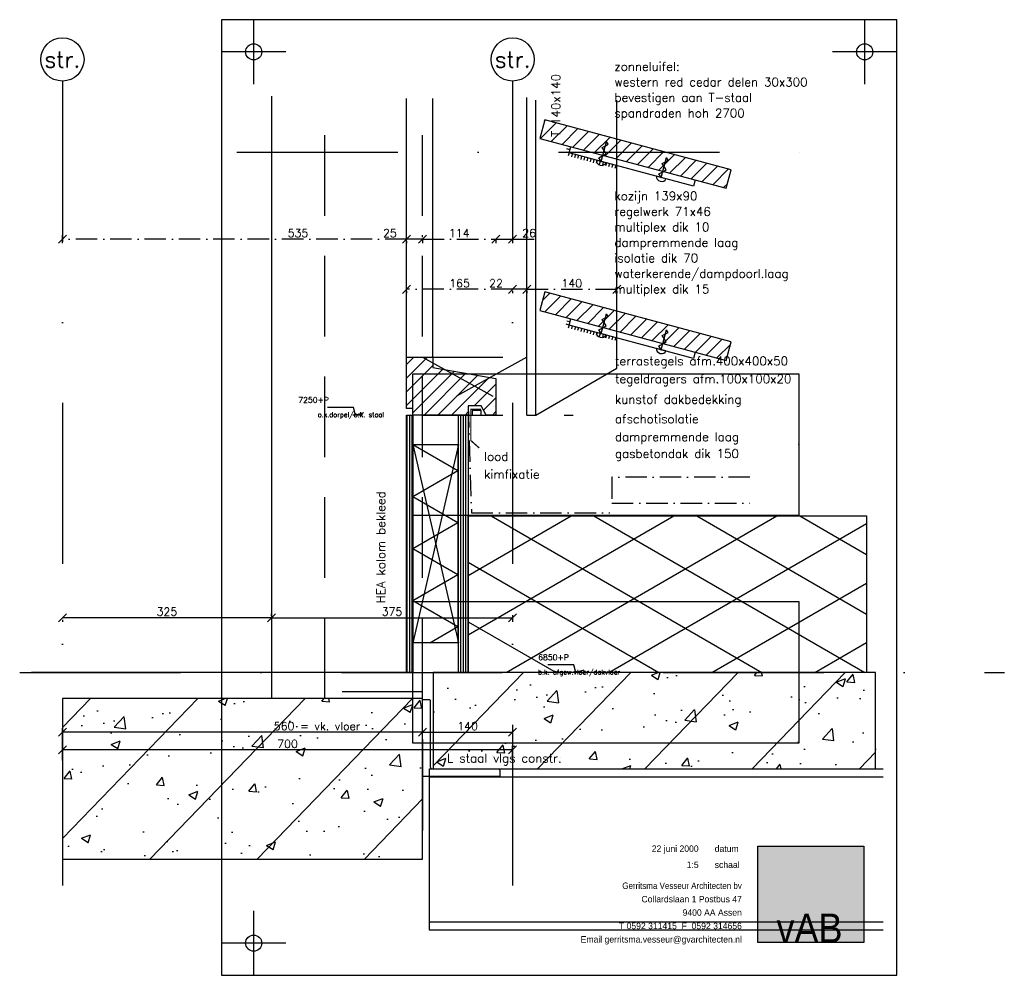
# Model space of a CAD drawing. Extents: x 0 to 316966, y 0 to 192112.
# Tile 50 of 54: x 177317 to 178848, y 114012 to 115497. Entities that reach past the tile are written whole.
import ezdxf
from ezdxf.enums import TextEntityAlignment as Align

# ---------------------------------------------------------------- set-up
doc = ezdxf.new("R2010")
doc.units = 0
doc.header["$LTSCALE"] = 20
doc.header["$MEASUREMENT"] = 0
doc.header["$PDSIZE"] = -1
for name, pattern in [('DASHDOT', [25, 12.5, -6.25, 0, -6.25]), ('DD1', [2.66667, 1.66667, -0.5, 0, -0.5]), ('HIDDEN', [9.375, 6.25, -3.125])]:
    doc.linetypes.add(name, pattern=pattern)
doc.layers.get('0').update_dxf_attribs({"linetype": 'CONTINUOUS'})
doc.layers.get('DEFPOINTS').update_dxf_attribs({"linetype": 'CONTINUOUS'})
for name, color, linetype in [('_SCHUIFDEUREN', 4, 'CONTINUOUS'), ('A--01A1_ACEER', 1, 'CONTINUOUS'), ('A--A21--_F-23-', 9, 'CONTINUOUS'), ('A--A30--_F--3-', 9, 'CONTINUOUS'), ('A--A35--_F--3-', 9, 'CONTINUOUS'), ('A--L$1A-_RASTER_NR_01', 13, 'CONTINUOUS'), ('A--L$1A-_TEK-LIJNEN_N', 2, 'CONTINUOUS'), ('A--L13D2_VLOER', 2, 'CONTINUOUS'), ('A--L21--', 3, 'CONTINUOUS'), ('A--L21--_F--3-', 7, 'CONTINUOUS'), ('A--L21--_F-23-', 4, 'CONTINUOUS'), ('A--L21D2_BUITENWAND', 2, 'CONTINUOUS'), ('A--L22--_F123-', 7, 'CONTINUOUS'), ('A--L22DC4_BINNENWAND', 4, 'HIDDEN'), ('A--L28--', 7, 'CONTINUOUS'), ('A--L28--_F--3-', 1, 'CONTINUOUS'), ('A--L28DC1_CONSTRUCTIE', 1, 'HIDDEN'), ('A--L30--', 7, 'CONTINUOUS'), ('A--L30--_F123-', 7, 'CONTINUOUS'), ('A--L31--', 2, 'CONTINUOUS'), ('A--L31--_F--3-', 7, 'CONTINUOUS'), ('A--L31--A1-BINNENKOZ', 1, 'CONTINUOUS'), ('A--L35--', 7, 'CONTINUOUS'), ('A--L35--_F-23-', 7, 'CONTINUOUS'), ('A--M$1A-_F123-', 1, 'CONTINUOUS'), ('A--M01A1_MAATVOERING', 1, 'CONTINUOUS'), ('A--M01B1_HOOGTE_MAATV', 1, 'CONTINUOUS'), ('A--T$1A-35_TEKST', 3, 'CONTINUOUS'), ('A--T$7A-_STRAMIEN', 2, 'CONTINUOUS'), ('A--T01A-25_TEKST', 2, 'CONTINUOUS'), ('A--T01B2_HOOGTE_MAATV', 2, 'CONTINUOUS'), ('A--T01B3_HOOGTE_MAATV', 3, 'CONTINUOUS'), ('AT$1A-25_TEKST', 2, 'CONTINUOUS'), ('Kader', 1, 'CONTINUOUS'), ('STRAMIEN', 8, 'DD1'), ('VIERKANT', 1, 'CONTINUOUS'), ('X--LR---_CP', 7, 'CONTINUOUS')]:
    doc.layers.add(name, color=color, linetype=linetype)
doc.styles.add('HIEMSTRA', font='romans.shx')
doc.styles.add('HOOGTEXT', font='ROMANS.shx', dxfattribs={"height": 2.5})
doc.styles.add('TheSans', font='tsacorbd.ttf')
doc.dimstyles.get("Standard").update_dxf_attribs({"dimscale": 40, "dimtxt": 2.5, "dimasz": 2, "dimexe": 0.3, "dimexo": 0.3, "dimgap": 2, "dimtad": 1, "dimdec": 0, "dimzin": 0, "dimdsep": 46, "dimtxsty": 'HIEMSTRA', "dimblk1": 'OBLIQUE', "dimblk2": 'OBLIQUE', "dimsah": 1, "dimcen": 0.09, "dimdle": 0.3, "dimclrd": 1, "dimclre": 1, "dimclrt": 3, "dimadec": 0, "dimazin": 0, "dimtfac": 1, "dimtdec": 4, "dimtix": 1, "dimtmove": 2, "dimatfit": 3, "dimldrblk": 'OBLIQUE', "dimfxl": 0, "dimtvp": 625, "dimtolj": 1, "dimtzin": 0, "dimarcsym": 0})
pattern_1 = [(45, (1254.694, 1.049), (-10.6066, 10.6066), [])]

# ---------------------------------------------------------------- blocks, each defined once
blk = doc.blocks.new('ONDERHA4')
at = {"layer": 'A--L$1A-_TEK-LIJNEN_N'}
blk.add_hatch(color=256, dxfattribs=at).paths.add_polyline_path([(-43.2, 10.17), (-10.21, 10.17), (-10.21, 40.17), (-43.2, 40.17)])
at = {"layer": 'A--L$1A-_RASTER_NR_01', "style": 'TheSans', "width": 0.93}
blk.add_attdef('B01', text='', height=9, dxfattribs=at).set_placement((-10.68, 10.18), align=Align.RIGHT)
at = {"layer": 'AT$1A-25_TEKST', "style": 'TheSans'}
for s, p in [('datum', (-56.64, 38.36)), ('schaal', (-56.64, 33.36))]:
    blk.add_text(s, height=2, dxfattribs=at).set_placement(p)
at = {"layer": 'AT$1A-25_TEKST', "style": 'TheSans', "width": 0.93}
blk.add_text('Gerritsma Vesseur Architecten bv', height=2, dxfattribs=at).set_placement((-48.2, 26.84), align=Align.RIGHT)
at = {"layer": 'AT$1A-25_TEKST', "style": 'TheSans'}
for s, p in [('Collardslaan 1 Postbus 47', (-48.2, 22.67)), ('9400 AA Assen', (-48.2, 18.5)), ('T 0592 311415  F  0592 314656', (-48.2, 14.34)), ('Email gerritsma.vesseur@gvarchitecten.nl', (-48.2, 10.17))]:
    blk.add_text(s, height=2, dxfattribs=at).set_placement(p, align=Align.RIGHT)
at = {"layer": 'VIERKANT', "style": 'TheSans'}
for tag, p in [('1JAN2000', (-61.64, 38.36)), ('1:10', (-61.64, 33.36))]:
    blk.add_attdef(tag, text='', height=2, dxfattribs=at).set_placement(p, align=Align.RIGHT)
blk = doc.blocks.new('_OBLIQUE')
at = {"color": 0, "linetype": 'ByBlock'}
blk.add_line((-0.5, -0.5), (0.5, 0.5), dxfattribs=at)
blk = doc.blocks.new('*D306')
at = {"color": 1, "linetype": 'ByBlock'}
for p, q in [((-466.3, 1068.2), (-466.3, 1071.3)), ((-466.3, 1065), (-326.3, 1065)), ((-326.3, 1061.9), (-326.3, 1058.8))]:
    blk.add_line(p, q, dxfattribs=at)
at = {"layer": 'DEFPOINTS', "color": 0, "linetype": 'ByBlock'}
for p in [(-466.3, 1065), (-326.3, 1065, 0), (-326.3, 1065)]:
    blk.add_point(p, dxfattribs=at)
at = {"color": 1, "linetype": 'ByBlock', "xscale": 12.5, "yscale": 12.5, "zscale": 12.5, "rotation": 180}
blk.add_blockref('_OBLIQUE', (-466.3, 1065), dxfattribs=at)
at = {"color": 1, "linetype": 'ByBlock', "xscale": 12.5, "yscale": 12.5, "zscale": 12.5}
blk.add_blockref('_OBLIQUE', (-326.3, 1065), dxfattribs=at)
at = {"color": 2, "linetype": 'ByBlock', "insert": (-396.3, 1074.4), "char_height": 12.5, "attachment_point": 5, "style": 'HIEMSTRA'}
blk.add_mtext('\\A1;140', dxfattribs=at)
blk = doc.blocks.new('HOOGTEP')
at = {"layer": 'A--M01A1_MAATVOERING'}
for p, q in [((-2.41, 0.65), (0, 0)), ((0, 0), (0.62, 2.33)), ((0.62, 2.33), (8.79, 2.33))]:
    blk.add_line(p, q, dxfattribs=at)
at = {"layer": 'A--M01B1_HOOGTE_MAATV'}
blk.add_line((-1.38, 0), (0.91, 0), dxfattribs=at)
at = {"layer": 'A--T01B2_HOOGTE_MAATV', "style": 'HOOGTEXT', "flags": 4}
blk.add_attdef('TEKST', (1.84, -0.67), '', height=1.5, dxfattribs=at)
at = {"layer": 'A--T01B3_HOOGTE_MAATV', "style": 'HOOGTEXT', "flags": 4}
blk.add_attdef('HOOGTE', (1.67, 3.82), '', height=1.75, dxfattribs=at)
blk = doc.blocks.new('*U320')
at = {"layer": 'A--A21--_F-23-', "linetype": 'Continuous'}
for p, q in [((-35, 0), (35, -40.4)), ((-35, -80.8), (35, -40.4)), ((-35, -80.8), (35, -121.2)), ((-35, -161.7), (35, -121.2)), ((-35, -161.7), (35, -202.1)), ((-35, -242.5), (35, -202.1)), ((-35, -242.5), (35, -282.9)), ((-8.5, -308), (35, -282.9))]:
    blk.add_line(p, q, dxfattribs=at)
blk = doc.blocks.new('*U318')
at = {"layer": 'A--L21--_F--3-', "color": 3, "linetype": 'Continuous'}
for points in [[(0, -308), (-35, -308), (-35, 0), (0, 0)], [(0, 0), (35, 0), (35, -308), (0, -308)]]:
    blk.add_lwpolyline(points, dxfattribs=at).dxf.unprotected_set("ltscale", 0)
blk.add_blockref('*U320', (0, 0))
blk = doc.blocks.new('*U319')
at = {"layer": 'A--A30--_F--3-', "linetype": 'Continuous'}
for p, q in [((0, -400), (0, 0)), ((-4, -400), (-4, 0)), ((4, -400), (4, 0))]:
    blk.add_line(p, q, dxfattribs=at)
blk = doc.blocks.new('*U317')
at = {"layer": 'A--L30--_F123-', "color": 1, "linetype": 'Continuous'}
for points in [[(0, -400), (-7.5, -400), (-7.5, 0), (0, 0)], [(0, 0), (7.5, 0), (7.5, -400), (0, -400)]]:
    blk.add_lwpolyline(points, dxfattribs=at).dxf.unprotected_set("ltscale", 0)
blk.add_blockref('*U319', (0, 0))
blk = doc.blocks.new('*U321')
at = {"layer": 'A--A30--_F--3-', "linetype": 'Continuous'}
for p, q in [((-4, -400), (-4, 0)), ((0, -400), (0, 0)), ((4, -400), (4, 0))]:
    blk.add_line(p, q, dxfattribs=at)
blk = doc.blocks.new('*U316')
at = {"layer": 'A--L30--_F123-', "color": 1, "linetype": 'Continuous'}
for points in [[(0, -400), (-5, -400), (-5, 0), (0, 0)], [(0, 0), (5, 0), (5, -400), (0, -400)]]:
    blk.add_lwpolyline(points, dxfattribs=at).dxf.unprotected_set("ltscale", 0)
blk.add_blockref('*U321', (0, 0))
blk = doc.blocks.new('*D313')
at = {"layer": 'A--M$1A-_F123-', "color": 1, "lineweight": -2}
for p, q in [((-921.3, 554.7), (-1246.3, 554.7)), ((-1246.3, 551.6), (-1246.3, 548.4)), ((-921.3, 557.8), (-921.3, 560.9))]:
    blk.add_line(p, q, dxfattribs=at)
at = {"layer": 'DEFPOINTS', "color": 0}
for p in [(-1246.3, 554.7, 0), (-1246.3, 554.7), (-921.3, 554.7)]:
    blk.add_point(p, dxfattribs=at)
at = {"layer": 'A--M$1A-_F123-', "color": 1, "lineweight": -2, "xscale": 12.5, "yscale": 12.5, "zscale": 12.5, "rotation": 180}
blk.add_blockref('_OBLIQUE', (-1246.3, 554.7), dxfattribs=at)
at = {"layer": 'A--M$1A-_F123-', "color": 1, "lineweight": -2, "xscale": 12.5, "yscale": 12.5, "zscale": 12.5}
blk.add_blockref('_OBLIQUE', (-921.3, 554.7), dxfattribs=at)
at = {"layer": 'A--M$1A-_F123-', "color": 2, "insert": (-1083.8, 564.1), "char_height": 12.5, "attachment_point": 5, "style": 'HIEMSTRA'}
blk.add_mtext('\\A1;325', dxfattribs=at)
blk = doc.blocks.new('*D311')
at = {"layer": 'A--M$1A-_F123-', "color": 1, "lineweight": -2}
for p, q in [((-1276.3, 332.6), (-1276.3, 355.4)), ((-576.3, 332.6), (-576.3, 355.4)), ((-576.3, 349.2), (-1276.3, 349.2))]:
    blk.add_line(p, q, dxfattribs=at)
at = {"layer": 'DEFPOINTS', "color": 0}
for p in [(-1276.3, 349.2), (-1276.3, 329.5, 0), (-576.3, 329.5, 0)]:
    blk.add_point(p, dxfattribs=at)
at = {"layer": 'A--M$1A-_F123-', "color": 1, "lineweight": -2, "xscale": 12.5, "yscale": 12.5, "zscale": 12.5, "rotation": 180}
blk.add_blockref('_OBLIQUE', (-1276.3, 349.2), dxfattribs=at)
at = {"layer": 'A--M$1A-_F123-', "color": 1, "lineweight": -2, "xscale": 12.5, "yscale": 12.5, "zscale": 12.5}
blk.add_blockref('_OBLIQUE', (-576.3, 349.2), dxfattribs=at)
at = {"layer": 'A--M$1A-_F123-', "color": 2, "insert": (-926.3, 358.6), "char_height": 12.5, "attachment_point": 5, "style": 'HIEMSTRA'}
blk.add_mtext('\\A1;700', dxfattribs=at)
blk = doc.blocks.new('*D309')
at = {"layer": 'A--M$1A-_F123-', "color": 1, "lineweight": -2}
for p, q in [((-1276.3, 348.2), (-1276.3, 383.2)), ((-716.3, 348.2), (-716.3, 383.2)), ((-716.3, 376.9), (-1276.3, 376.9))]:
    blk.add_line(p, q, dxfattribs=at)
at = {"layer": 'DEFPOINTS', "color": 0}
for p in [(-1276.3, 376.9), (-1276.3, 345.1, 0), (-716.3, 345.1, 0)]:
    blk.add_point(p, dxfattribs=at)
at = {"layer": 'A--M$1A-_F123-', "color": 1, "lineweight": -2, "xscale": 12.5, "yscale": 12.5, "zscale": 12.5, "rotation": 180}
blk.add_blockref('_OBLIQUE', (-1276.3, 376.9), dxfattribs=at)
at = {"layer": 'A--M$1A-_F123-', "color": 1, "lineweight": -2, "xscale": 12.5, "yscale": 12.5, "zscale": 12.5}
blk.add_blockref('_OBLIQUE', (-716.3, 376.9), dxfattribs=at)
at = {"layer": 'A--M$1A-_F123-', "color": 2, "insert": (-880.4, 386.3), "char_height": 12.5, "attachment_point": 5, "style": 'HIEMSTRA'}
blk.add_mtext('\\A1;560 = vk. vloer', dxfattribs=at)
blk = doc.blocks.new('*D312')
at = {"layer": 'A--M$1A-_F123-', "color": 1, "lineweight": -2}
for p, q in [((-921.3, 558.6), (-921.3, 548.4)), ((-921.3, 554.7), (-546.3, 554.7)), ((-546.3, 558.6), (-546.3, 548.4))]:
    blk.add_line(p, q, dxfattribs=at)
at = {"layer": 'DEFPOINTS', "color": 0}
for p in [(-921.3, 561.7, 0), (-546.3, 561.7, 0), (-546.3, 554.7)]:
    blk.add_point(p, dxfattribs=at)
at = {"layer": 'A--M$1A-_F123-', "color": 1, "lineweight": -2, "xscale": 12.5, "yscale": 12.5, "zscale": 12.5, "rotation": 180}
blk.add_blockref('_OBLIQUE', (-921.3, 554.7), dxfattribs=at)
at = {"layer": 'A--M$1A-_F123-', "color": 1, "lineweight": -2, "xscale": 12.5, "yscale": 12.5, "zscale": 12.5}
blk.add_blockref('_OBLIQUE', (-546.3, 554.7), dxfattribs=at)
at = {"layer": 'A--M$1A-_F123-', "color": 2, "insert": (-733.8, 564.1), "char_height": 12.5, "attachment_point": 5, "style": 'HIEMSTRA'}
blk.add_mtext('\\A1;375', dxfattribs=at)
blk = doc.blocks.new('*D310')
at = {"layer": 'A--M$1A-_F123-', "color": 1, "lineweight": -2}
for p, q in [((-716.3, 380), (-716.3, 383.2)), ((-716.3, 376.9), (-576.3, 376.9)), ((-576.3, 373.8), (-576.3, 370.7))]:
    blk.add_line(p, q, dxfattribs=at)
at = {"layer": 'DEFPOINTS', "color": 0}
for p in [(-716.3, 376.9), (-576.3, 376.9, 0), (-576.3, 376.9)]:
    blk.add_point(p, dxfattribs=at)
at = {"layer": 'A--M$1A-_F123-', "color": 1, "lineweight": -2, "xscale": 12.5, "yscale": 12.5, "zscale": 12.5, "rotation": 180}
blk.add_blockref('_OBLIQUE', (-716.3, 376.9), dxfattribs=at)
at = {"layer": 'A--M$1A-_F123-', "color": 1, "lineweight": -2, "xscale": 12.5, "yscale": 12.5, "zscale": 12.5}
blk.add_blockref('_OBLIQUE', (-576.3, 376.9), dxfattribs=at)
at = {"layer": 'A--M$1A-_F123-', "color": 2, "insert": (-646.3, 386.3), "char_height": 12.5, "attachment_point": 5, "style": 'HIEMSTRA'}
blk.add_mtext('\\A1;140', dxfattribs=at)
blk = doc.blocks.new('q027004-')
at = {"layer": 'A--L22--_F123-', "color": 1, "linetype": 'Continuous'}
blk.add_lwpolyline([(0, -110), (0, 110), (600, 110), (600, -110)], close=True, dxfattribs=at)
at = {"layer": 'X--LR---_CP', "color": 1}
for p in [(0, 0), (600, 0)]:
    blk.add_point(p, dxfattribs=at)
blk = doc.blocks.new('Q020538-')
at = {"layer": 'A--L28--_F--3-', "color": 4, "linetype": 'Continuous'}
blk.add_lwpolyline([(0, 0), (0, 120), (10, 120, -0.414214), (12, 118), (12, 15.5, 0.414214), (15.5, 12), (118, 12, -0.414214), (120, 10), (120, 0)], format="xyb", close=True, dxfattribs=at)
at = {"layer": 'X--LR---_CP', "color": 4, "linetype": 'Continuous'}
blk.add_point((0, 0), dxfattribs=at)
blk = doc.blocks.new('*D314')
at = {"color": 1, "linetype": 'ByBlock'}
for p, q in [((-686.3, 1146.1), (-686.3, 1149.2)), ((-711.3, 1143), (-750.3, 1143)), ((-686.3, 1143), (-711.3, 1143)), ((-711.3, 1139.9), (-711.3, 1136.7))]:
    blk.add_line(p, q, dxfattribs=at)
at = {"layer": 'DEFPOINTS', "color": 0, "linetype": 'ByBlock'}
for p in [(-711.3, 1143, 0), (-711.3, 1143), (-686.3, 1143)]:
    blk.add_point(p, dxfattribs=at)
at = {"color": 1, "linetype": 'ByBlock', "xscale": 12.5, "yscale": 12.5, "zscale": 12.5, "rotation": 180}
blk.add_blockref('_OBLIQUE', (-711.3, 1143), dxfattribs=at)
at = {"color": 1, "linetype": 'ByBlock', "xscale": 12.5, "yscale": 12.5, "zscale": 12.5}
blk.add_blockref('_OBLIQUE', (-686.3, 1143), dxfattribs=at)
at = {"color": 2, "linetype": 'ByBlock', "insert": (-737.1, 1152.4), "char_height": 12.5, "attachment_point": 5, "style": 'HIEMSTRA'}
blk.add_mtext('\\A1;25', dxfattribs=at)
blk = doc.blocks.new('*D308')
at = {"color": 1, "linetype": 'ByBlock'}
for p, q in [((-572.3, 1143), (-546.3, 1143)), ((-572.3, 1139.9), (-572.3, 1136.7)), ((-546.3, 1143), (-507.3, 1143)), ((-546.3, 1139.9), (-546.3, 1136.7))]:
    blk.add_line(p, q, dxfattribs=at)
at = {"layer": 'DEFPOINTS', "color": 0, "linetype": 'ByBlock'}
for p in [(-572.3, 1143, 0), (-546.3, 1143, 0), (-546.3, 1143, 0)]:
    blk.add_point(p, dxfattribs=at)
at = {"color": 1, "linetype": 'ByBlock', "xscale": 12.5, "yscale": 12.5, "zscale": 12.5, "rotation": 180}
blk.add_blockref('_OBLIQUE', (-572.3, 1143), dxfattribs=at)
at = {"color": 1, "linetype": 'ByBlock', "xscale": 12.5, "yscale": 12.5, "zscale": 12.5}
blk.add_blockref('_OBLIQUE', (-546.3, 1143), dxfattribs=at)
at = {"color": 2, "linetype": 'ByBlock', "insert": (-520.6, 1152.4), "char_height": 12.5, "attachment_point": 5, "style": 'HIEMSTRA'}
blk.add_mtext('\\A1;26', dxfattribs=at)
blk = doc.blocks.new('*D307')
at = {"color": 1, "linetype": 'ByBlock'}
for p, q in [((-686.3, 1143), (-572.3, 1143)), ((-686.3, 1142), (-686.3, 1136.7)), ((-572.3, 1142), (-572.3, 1136.7))]:
    blk.add_line(p, q, dxfattribs=at)
at = {"layer": 'DEFPOINTS', "color": 0, "linetype": 'ByBlock'}
for p in [(-686.3, 1145.2, 0), (-572.3, 1145.2, 0), (-572.3, 1143, 0)]:
    blk.add_point(p, dxfattribs=at)
at = {"color": 1, "linetype": 'ByBlock', "xscale": 12.5, "yscale": 12.5, "zscale": 12.5, "rotation": 180}
blk.add_blockref('_OBLIQUE', (-686.3, 1143), dxfattribs=at)
at = {"color": 1, "linetype": 'ByBlock', "xscale": 12.5, "yscale": 12.5, "zscale": 12.5}
blk.add_blockref('_OBLIQUE', (-572.3, 1143), dxfattribs=at)
at = {"color": 2, "linetype": 'ByBlock', "insert": (-629.3, 1152.4), "char_height": 12.5, "attachment_point": 5, "style": 'HIEMSTRA'}
blk.add_mtext('\\A1;114', dxfattribs=at)
blk = doc.blocks.new('*D305')
at = {"color": 1, "linetype": 'ByBlock'}
for p, q in [((-546.3, 1065), (-711.3, 1065)), ((-711.3, 1061.9), (-711.3, 1058.8)), ((-546.3, 1061.9), (-546.3, 1058.8))]:
    blk.add_line(p, q, dxfattribs=at)
at = {"layer": 'DEFPOINTS', "color": 0, "linetype": 'ByBlock'}
for p in [(-711.3, 1065, 0), (-711.3, 1065), (-546.3, 1065, 0)]:
    blk.add_point(p, dxfattribs=at)
at = {"color": 1, "linetype": 'ByBlock', "xscale": 12.5, "yscale": 12.5, "zscale": 12.5, "rotation": 180}
blk.add_blockref('_OBLIQUE', (-711.3, 1065), dxfattribs=at)
at = {"color": 1, "linetype": 'ByBlock', "xscale": 12.5, "yscale": 12.5, "zscale": 12.5}
blk.add_blockref('_OBLIQUE', (-546.3, 1065), dxfattribs=at)
at = {"color": 2, "linetype": 'ByBlock', "insert": (-628.8, 1074.4), "char_height": 12.5, "attachment_point": 5, "style": 'HIEMSTRA'}
blk.add_mtext('\\A1;165', dxfattribs=at)
blk = doc.blocks.new('*D304')
at = {"color": 1, "linetype": 'ByBlock'}
for p, q in [((-546.3, 1065), (-585.3, 1065)), ((-524.3, 1065), (-546.3, 1065)), ((-546.3, 1062.9), (-546.3, 1058.8)), ((-524.3, 1062.9), (-524.3, 1058.8))]:
    blk.add_line(p, q, dxfattribs=at)
at = {"layer": 'DEFPOINTS', "color": 0, "linetype": 'ByBlock'}
for p in [(-546.3, 1066.1, 0), (-546.3, 1065, 0), (-524.3, 1066.1, 0)]:
    blk.add_point(p, dxfattribs=at)
at = {"color": 1, "linetype": 'ByBlock', "xscale": 12.5, "yscale": 12.5, "zscale": 12.5, "rotation": 180}
blk.add_blockref('_OBLIQUE', (-546.3, 1065), dxfattribs=at)
at = {"color": 1, "linetype": 'ByBlock', "xscale": 12.5, "yscale": 12.5, "zscale": 12.5}
blk.add_blockref('_OBLIQUE', (-524.3, 1065), dxfattribs=at)
at = {"color": 2, "linetype": 'ByBlock', "insert": (-572.1, 1074.4), "char_height": 12.5, "attachment_point": 5, "style": 'HIEMSTRA'}
blk.add_mtext('\\A1;22', dxfattribs=at)
blk = doc.blocks.new('*D322')
at = {"color": 1, "linetype": 'ByBlock'}
for p, q in [((-1246.3, 1146.1), (-1246.3, 1158.6)), ((-711.3, 1152.4), (-1246.3, 1152.4)), ((-711.3, 1146.1), (-711.3, 1158.6))]:
    blk.add_line(p, q, dxfattribs=at)
at = {"layer": 'DEFPOINTS', "color": 0, "linetype": 'ByBlock'}
for p in [(-1246.3, 1152.4, 0), (-1246.3, 1143, 0), (-711.3, 1143, 0)]:
    blk.add_point(p, dxfattribs=at)
at = {"color": 1, "linetype": 'ByBlock', "xscale": 12.5, "yscale": 12.5, "zscale": 12.5, "rotation": 180}
blk.add_blockref('_OBLIQUE', (-1246.3, 1152.4), dxfattribs=at)
at = {"color": 1, "linetype": 'ByBlock', "xscale": 12.5, "yscale": 12.5, "zscale": 12.5}
blk.add_blockref('_OBLIQUE', (-711.3, 1152.4), dxfattribs=at)
at = {"color": 2, "linetype": 'ByBlock', "insert": (-880, 1161.7), "char_height": 12.5, "attachment_point": 5, "style": 'HIEMSTRA'}
blk.add_mtext('\\A1;535', dxfattribs=at)
blk = doc.blocks.new('Q031607-')
at = {"layer": 'A--L35--_F-23-', "color": 1, "linetype": 'Continuous'}
blk.add_lwpolyline([(0, -15), (0, 15, 1), (0, -15)], format="xyb", dxfattribs=at)
for points in [[(0, 0), (11.76, 10), (23.53, 0), (34.12, -9), (44.71, 0), (54.12, 8), (63.53, 0), (71.76, -7), (80, 0)], [(0, 0), (80, 0)]]:
    blk.add_lwpolyline(points, dxfattribs=at)
at = {"layer": 'X--LR---_CP'}
blk.add_point((0, 0), dxfattribs=at)
blk.add_point((0, 0), dxfattribs=at)
blk.add_point((0, 0), dxfattribs=at)
blk = doc.blocks.new('A$C599F5DEA')
at = {"layer": 'A--A21--_F-23-'}
h = blk.add_hatch(dxfattribs=at)
h.set_pattern_fill('ALFAISO', color=256, scale=80, angle=270, style=0, pattern_type=2)
h.set_pattern_definition([(210, (137232.15, -95326.88), (-40, 69.282032), []), (150, (137232.15, -95326.88), (40, 69.282032), [])])
h.paths.add_polyline_path([(1316.8, 470.7), (697.4, 470.7), (697.4, 713.8), (1316.8, 713.8)])
h = blk.add_hatch(dxfattribs=at)
h.set_pattern_fill('ALFABET', color=256, scale=20, angle=1, style=0)
h.set_pattern_definition([(46, (-179111.21, -95975.19), (-86.320776, 83.359004), []), (51, (-179111.21, -95975.19), (143.64922, -10.04493), [15, -165]), (356, (-179111.21, -95975.19), (-30.37155, 149.9312), [12, -132]), (101.4514, (-179099.24, -95976.03), (113.27778, 139.88618), [12.74804, -140.22842]), (47.1842, (-179111.9, -95935.2), (213.99344, -29.37358), [22.5, -247.5]), (97.6356, (-179094.08, -95937.65), (183.50393, 198.05632), [19.12206, -210.3426]), (352.1842, (-179111.9, -95935.2), (183.50378, 198.05647), [18, -198]), (22, (-179091.74, -95944.85), (120.76856, -78.42802), [15, -165]), (327, (-179091.74, -95944.85), (46.12453, 145.85721), [12, -132]), (72.4514, (-179081.67, -95951.38), (166.893145, 67.42906), [12.74804, -140.22842]), (38.5, (-179111.21, -95975.19), (1.269641, 66.611074), [0, -130.4, 0, -134, 0, -132.5]), (8.5, (-179111.21, -95975.19), (51.229207, 79.788568), [0, -76.4, 0, -127.4, 0, -50.5]), (328.5, (-179155.804, -95975.97), (106.826954, -2.64699), [0, -50, 0, -156, 0, -207]), (318.5, (-179175.8, -95976.32), (116.270055, 22.053548), [0, -65, 0, -103.6, 0, -147]), (318.5, (-179175.8, -95976.32), (116.270055, 22.053548), [0, -65, 0, -103.6, 0, -147])])
h.paths.add_polyline_path([(643.1, 320.7), (1330.8, 320.7), (1330.8, 470.7), (643.1, 470.7)])
h = blk.add_hatch(dxfattribs=at)
h.set_pattern_fill('ALFABET', color=256, scale=20, angle=1, style=0)
h.set_pattern_definition([(46, (-179784.22, -96015.45), (-86.320776, 83.359004), []), (51, (-179784.22, -96015.45), (143.64922, -10.04493), [15, -165]), (356, (-179784.22, -96015.45), (-30.37155, 149.9312), [12, -132]), (101.4514, (-179772.25, -96016.29), (113.27778, 139.88618), [12.74804, -140.22842]), (47.1842, (-179784.92, -95975.46), (213.99344, -29.37358), [22.5, -247.5]), (97.6356, (-179767.08, -95977.9), (183.50393, 198.05632), [19.12206, -210.3426]), (352.1842, (-179784.92, -95975.46), (183.50378, 198.05647), [18, -198]), (22, (-179764.74, -95985.11), (120.76856, -78.42802), [15, -165]), (327, (-179764.74, -95985.1), (46.12453, 145.85721), [12, -132]), (72.4514, (-179754.68, -95991.64), (166.893145, 67.42906), [12.74804, -140.22842]), (38.5, (-179784.22, -96015.45), (1.269641, 66.611074), [0, -130.4, 0, -134, 0, -132.5]), (8.5, (-179784.22, -96015.45), (51.229207, 79.788568), [0, -76.4, 0, -127.4, 0, -50.5]), (328.5, (-179828.81, -96016.23), (106.826954, -2.64699), [0, -50, 0, -156, 0, -207]), (318.5, (-179848.81, -96016.58), (116.270055, 22.053548), [0, -65, 0, -103.6, 0, -147]), (318.5, (-179848.81, -96016.58), (116.270055, 22.053548), [0, -65, 0, -103.6, 0, -147])])
h.paths.add_polyline_path([(66.4, 180.4), (626.4, 180.4), (626.4, 430.4), (66.4, 430.4)])
at = {"layer": 'A--A35--_F--3-'}
h = blk.add_hatch(dxfattribs=at)
h.set_pattern_fill('ALFALINE', color=256, scale=15, style=0, pattern_type=2)
h.set_pattern_definition(pattern_1)
h.paths.add_polyline_path([(808.5, 1300.6), (1098.3, 1223), (1106.1, 1251.9), (816.3, 1329.6)])
h = blk.add_hatch(dxfattribs=at)
h.set_pattern_fill('ALFALINE', color=256, scale=15, style=0, pattern_type=2)
h.set_pattern_definition(pattern_1)
h.paths.add_polyline_path([(808.5, 1033.1), (1098.3, 955.5), (1106.1, 984.4), (816.3, 1062.1)])
h = blk.add_hatch(dxfattribs=at)
h.set_pattern_fill('ALFALINE', color=256, scale=15, style=0, pattern_type=2)
h.set_pattern_definition([(45, (1312.694, 1.049), (-10.6066, 10.6066), [])])
h.paths.add_polyline_path([(697.4, 870.7), (611.4, 870.7), (611.4, 880.7), (601.4, 880.7), (601.4, 880.7), (601.4, 960.7), (642.4, 960.7), (642.4, 944.7), (740.4, 927.2), (740.4, 870.7), (725.4, 870.7), (717.4, 884.7), (697.4, 884.7)])
at = {"elevation": 0}
blk.add_lwpolyline([(1135.3, 773.9), (920.7, 773.9), (920.7, 733.9), (1135.3, 733.9)], dxfattribs=at)
at = {"layer": '_SCHUIFDEUREN', "color": 2, "linetype": 'Continuous', "elevation": 0}
for points in [[(808.5, 1300.6), (1098.3, 1223), (1106.1, 1251.9), (816.3, 1329.6)], [(808.5, 1033.1), (1098.3, 955.5), (1106.1, 984.4), (816.3, 1062.1)]]:
    blk.add_lwpolyline(points, close=True, dxfattribs=at)
at = {"layer": 'A--01A1_ACEER', "color": 1, "linetype": 'Continuous'}
for p, q in [((854.2, 1278, 0), (849.4, 1279.3, 0)), ((855.5, 1282.8, 0), (850.7, 1284.1, 0)), ((854.2, 1278, 0), (852.9, 1273.2, 0)), ((859, 1276.7, 0), (857.8, 1271.9, 0)), ((863.9, 1275.4, 0), (862.6, 1270.6, 0)), ((868.7, 1274.1, 0), (867.4, 1269.3, 0)), ((873.5, 1272.8, 0), (872.2, 1268, 0)), ((878.4, 1271.5, 0), (877.1, 1266.7, 0)), ((883.2, 1270.2, 0), (881.9, 1265.4, 0)), ((888, 1269, 0), (886.7, 1264.1, 0)), ((892.9, 1267.7, 0), (891.6, 1262.8, 0)), ((897.7, 1266.4, 0), (896.4, 1261.5, 0)), ((902.5, 1265.1, 0), (901.2, 1260.2, 0)), ((907.3, 1263.8, 0), (906.1, 1258.9, 0)), ((912.2, 1262.5, 0), (910.9, 1257.7, 0)), ((917, 1261.2, 0), (915.7, 1256.4, 0)), ((921.8, 1259.9, 0), (920.5, 1255.1, 0)), ((926.7, 1258.6, 0), (925.4, 1253.8, 0)), ((854.2, 1010.5, 0), (849.4, 1011.8, 0)), ((855.5, 1015.3, 0), (850.7, 1016.6, 0)), ((854.2, 1010.5, 0), (852.9, 1005.7, 0)), ((859, 1009.2, 0), (857.8, 1004.4, 0)), ((863.9, 1007.9, 0), (862.6, 1003.1, 0)), ((868.7, 1006.6, 0), (867.4, 1001.8, 0)), ((873.5, 1005.3, 0), (872.2, 1000.5, 0)), ((878.4, 1004, 0), (877.1, 999.2, 0)), ((883.2, 1002.7, 0), (881.9, 997.9, 0)), ((888, 1001.5, 0), (886.7, 996.6, 0)), ((892.9, 1000.2, 0), (891.6, 995.3, 0)), ((897.7, 998.9, 0), (896.4, 994, 0)), ((902.5, 997.6, 0), (901.2, 992.7, 0)), ((907.3, 996.3, 0), (906.1, 991.4, 0)), ((912.2, 995, 0), (910.9, 990.2, 0)), ((917, 993.7, 0), (915.7, 988.9, 0)), ((921.8, 992.4, 0), (920.5, 987.6, 0)), ((926.7, 991.1, 0), (925.4, 986.3, 0))]:
    blk.add_line(p, q, dxfattribs=at)
at = {"layer": 'A--01A1_ACEER'}
for p, q in [((682.4, 824.7, 0), (611.4, 516.7, 0)), ((611.4, 824.7, 0), (682.4, 516.7))]:
    blk.add_line(p, q, dxfattribs=at)
at = {"layer": 'A--A35--_F--3-'}
blk.add_line((626.4, 366.7, 0), (626.4, 224.8, 0), dxfattribs=at)
at = {"layer": 'A--L13D2_VLOER'}
blk.add_line((606.4, 470.7, 0), (18.5, 470.7, 0), dxfattribs=at)
at = {"layer": 'A--L21--', "elevation": 0}
blk.add_lwpolyline([(1316.8, 470.7), (697.4, 470.7), (697.4, 713.8), (1316.8, 713.8)], close=True, dxfattribs=at)
at = {"layer": 'A--L21--_F-23-', "linetype": 'Continuous', "elevation": 0}
for points in [[(643.1, 320.7), (1330.8, 320.7), (1330.8, 470.7), (643.1, 470.7)], [(66.4, 180.4), (626.4, 180.4), (626.4, 430.4), (66.4, 430.4)]]:
    blk.add_lwpolyline(points, close=True, dxfattribs=at)
at = {"layer": 'A--L21D2_BUITENWAND'}
blk.add_line((391.4, 1366.3, 0), (391.4, 430.7, 0), dxfattribs=at)
at = {"layer": 'A--L22DC4_BINNENWAND', "linetype": 'DD1'}
for p, q in [((697.4, 884.7), (702.4, 718.8)), ((702.4, 718.8), (917.3, 718.8, 0))]:
    blk.add_line(p, q, dxfattribs=at)
at = {"layer": 'A--L22DC4_BINNENWAND', "linetype": 'DD1', "const_width": 2, "elevation": 0}
blk.add_lwpolyline([(717.4, 879.7), (701.4, 879.7), (701.4, 831.1), (714.5, 819.4)], dxfattribs=at)
at = {"layer": 'A--L28--_F--3-'}
for p, q in [((636.4, 320.7, 0), (1342.7, 320.7, 0)), ((636.4, 320.7, 0), (636.4, 70.7, 0)), ((636.4, 308.2, 0), (1342.7, 308.2, 0)), ((636.4, 83.2, 0), (1342.7, 83.2, 0)), ((636.4, 70.7, 0), (1342.7, 70.7, 0))]:
    blk.add_line(p, q, dxfattribs=at)
at = {"layer": 'A--L28DC1_CONSTRUCTIE'}
for p, q in [((474.4, 430.4, 0), (474.4, 1364.1, 0)), ((626.4, 430.4, 0), (626.4, 1364.1, 0)), ((788.4, 960.7, 0), (626.4, 870.7, 0)), ((626.4, 960.7, 0), (788.4, 870.7, 0)), ((626.4, 960.7, 0), (788.4, 960.7, 0)), ((626.4, 870.7, 0), (788.4, 870.7, 0)), ((626.4, 440.4, 0), (474.4, 440.4, 0)), ((626.4, 430.4, 0), (474.4, 430.4, 0))]:
    blk.add_line(p, q, dxfattribs=at)
at = {"layer": 'A--L31--', "elevation": 0}
blk.add_lwpolyline([(703.4, 870.7), (717.4, 870.7), (717.4, 877.7), (703.4, 877.7)], close=True, dxfattribs=at)
at = {"layer": 'A--L31--_F--3-', "color": 2, "linetype": 'Continuous', "elevation": 0}
blk.add_lwpolyline([(697.4, 870.7), (611.4, 870.7), (611.4, 880.7), (611.4, 880.7), (601.4, 880.7), (601.4, 880.7), (601.4, 960.7), (642.4, 960.7), (642.4, 944.7), (740.4, 927.2), (740.4, 870.7), (725.4, 870.7), (717.4, 884.7), (697.4, 884.7)], close=True, dxfattribs=at)
at = {"layer": 'A--L31--A1-BINNENKOZ'}
for p, q in [((601.4, 960.7, 0), (601.4, 1362.5, 0)), ((642.4, 960.7, 0), (642.4, 1362.5, 0)), ((788.4, 932.2, 0), (788.4, 1364.1, 0)), ((788.4, 870.7, 0), (788.4, 1359.7, 0)), ((802.4, 870.7, 0), (802.4, 1359.7, 0)), ((928.4, 943.5, 0), (928.4, 1359.7, 0)), ((802.4, 870.7, 0), (928.4, 943.5, 0)), ((788.4, 870.7, 0), (802.4, 870.7, 0)), ((846.4, 870.7, 0), (860.4, 870.7, 0))]:
    blk.add_line(p, q, dxfattribs=at)
at = {"layer": 'A--L31--A1-BINNENKOZ', "elevation": 0}
for points in [[(1050, 1235.9), (1047.4, 1226.2), (854.2, 1278), (856.8, 1287.7)], [(1050, 968.4), (1047.4, 958.7), (854.2, 1010.5), (856.8, 1020.2)]]:
    blk.add_lwpolyline(points, dxfattribs=at)
at = {"layer": 'A--T$1A-35_TEKST'}
for centre in [(66.4, 1423.2, 0), (766.4, 1423.2, 0)]:
    blk.add_circle(centre, 33.6, dxfattribs=at)
at = {"layer": 'Kader'}
for p, q in [((363.8, 1385, 0), (363.8, 1485, 0)), ((1313.8, 1385, 0), (1313.8, 1485, 0)), ((413.8, 1435, 0), (313.8, 1435, 0)), ((1363.8, 1435, 0), (1263.8, 1435, 0)), ((363.8, 0, 0), (363.8, 100, 0)), ((413.8, 50, 0), (313.8, 50, 0))]:
    blk.add_line(p, q, dxfattribs=at)
at = {"layer": 'Kader', "elevation": 0}
for points in [[(313.8, 0), (1363.8, 0), (1363.8, 1485), (313.8, 1485)], [(1147.8, 200.8), (1312.7, 200.8), (1312.7, 50.8), (1147.8, 50.8)]]:
    blk.add_lwpolyline(points, close=True, dxfattribs=at)
at = {"layer": 'Kader'}
for centre in [(363.8, 1435, 0), (1313.8, 1435, 0), (363.8, 50, 0)]:
    blk.add_circle(centre, 12.5, dxfattribs=at)
at = {"layer": 'STRAMIEN', "linetype": 'DASHDOT'}
for p, q in [((66.4, 1389.6, 0), (66.4, 101.2, 0)), ((766.4, 1389.6, 0), (766.4, 101.2, 0)), ((337.7, 1279.3, 0), (1262.7, 1279.3, 0)), ((0, 470.7, 0), (1530.9, 470.7, 0))]:
    blk.add_line(p, q, dxfattribs=at)
ref = blk.add_blockref('HOOGTEP', (522.3, 870.7, 0), dxfattribs=dict(xscale=-5, yscale=5, zscale=5))
ref.add_attrib('TEKST', 'o.k.dorpel/o.k. staal', (463.4, 867.4, 0), dxfattribs={"layer": 'A--T01B2_HOOGTE_MAATV', "height": 7.5, "style": 'HOOGTEXT', "flags": 4})
ref.add_attrib('HOOGTE', '7250+P', (433.1, 889.8, 0), dxfattribs={"layer": 'A--T01B3_HOOGTE_MAATV', "height": 8.75, "style": 'HOOGTEXT', "flags": 4})
at = {"color": 3}
ref = blk.add_blockref('HOOGTEP', (864.9, 470.7, 0), dxfattribs=dict(at, xscale=-5, yscale=5, zscale=5))
ref.add_attrib('TEKST', 'b.k. afgew.vloer/dakvloer', (806, 467.4, 0), dxfattribs={"layer": 'A--T01B2_HOOGTE_MAATV', "height": 7.5, "style": 'HOOGTEXT', "flags": 4})
ref.add_attrib('HOOGTE', '6850+P', (806.1, 489.8, 0), dxfattribs={"layer": 'A--T01B3_HOOGTE_MAATV', "height": 8.75, "style": 'HOOGTEXT', "flags": 4})
at = {"layer": 'A--L21--'}
for name, p in [('q027004-', (611.4, 824.7, 0)), ('*U318', (646.4, 824.7)), ('q027004-', (611.4, 470.7))]:
    blk.add_blockref(name, p, dxfattribs=at)
at = {"layer": 'A--L28--'}
blk.add_blockref('Q020538-', (626.4, 308.7, 0), dxfattribs=at)
at = {"layer": 'A--L30--'}
for name, p in [('*U316', (606.4, 870.7, 0)), ('*U317', (689.9, 870.7))]:
    blk.add_blockref(name, p, dxfattribs=at)
at = {"layer": 'A--L35--', "color": 1, "linetype": 'Continuous', "xscale": 0.4, "yscale": 0.5, "rotation": 75.00000000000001}
for p in [(904.1, 1264.7, 0), (904.1, 997.2, 0)]:
    blk.add_blockref('Q031607-', p, dxfattribs=at)
at = {"layer": 'A--L35--', "color": 2, "linetype": 'Continuous', "xscale": 0.4, "yscale": 0.5, "rotation": 75.00000000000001}
for p in [(997.4, 1239.7, 0), (997.4, 972.2, 0)]:
    blk.add_blockref('Q031607-', p, dxfattribs=at)
at = {"layer": 'Kader', "xscale": 5, "yscale": 5, "zscale": 5}
blk.add_blockref('ONDERHA4', (1363.8, 0, 0), dxfattribs=at).add_auto_attribs({'1JAN2000': '22 juni 2000', '1:10': '1:5', 'B01': 'vAB  '})
at = {"layer": 'A--T$7A-_STRAMIEN', "style": 'HIEMSTRA'}
for p in [(66.4, 1423.2, 0), (766.4, 1423.2, 0)]:
    blk.add_text('str.', height=25, rotation=360, dxfattribs=at).set_placement(p, align=Align.MIDDLE_CENTER)
at = {"layer": 'A--T01A-25_TEKST', "style": 'HIEMSTRA'}
for s, p in [('zonneluifel:', (924.7, 1405.5, 0)), ('western red cedar delen 30x300', (924.7, 1381.4, 0)), ('bevestigen aan T-staal', (924.7, 1357.3, 0)), ('spandraden hoh 2700', (924.7, 1333.2, 0)), ('kozijn 139x90', (924.7, 1204.3, 0)), ('regelwerk 71x46', (924.7, 1180.2, 0)), ('multiplex dik 10', (924.7, 1156.1, 0)), ('dampremmende laag', (924.7, 1132, 0)), ('isolatie dik 70', (924.7, 1107.9, 0)), ('waterkerende/dampdoorl.laag', (924.7, 1083.8, 0)), ('multiplex dik 15', (924.7, 1059.7, 0)), ('terrastegels afm.400x400x50', (925.6, 947.9, 0)), ('tegeldragers afm.100x100x20', (925.6, 920.2, 0)), ('kunstof dakbedekking', (925.6, 888.3, 0)), ('afschotisolatie', (925.6, 857.8, 0)), ('dampremmende laag', (925.6, 830.1, 0)), ('lood', (722.1, 799.5, 0)), ('gasbetondak dik 150', (925.6, 803.9, 0)), ('kimfixatie', (722.1, 771.8, 0)), ('L staal vlgs constr.', (664.4, 330.7, 0))]:
    blk.add_text(s, height=13.5, dxfattribs=at).set_placement(p)
for s, p in [('T 140x140', (840.3, 1302.9, 0)), ('HEA kolom bekleed', (568.3, 577.9, 0))]:
    blk.add_text(s, height=13.5, rotation=90, dxfattribs=at).set_placement(p)
at = {"layer": 'A--M$1A-_F123-'}
dim = blk.add_linear_dim(base=(66.4, 1144, 0), p1=(601.4, 1134.7, 0), p2=(66.4, 1134.7, 0), dimstyle='Standard', dxfattribs=at)
dim.commit()
dim.dimension.update_dxf_attribs({"geometry": '*D322', "text_midpoint": (432.7, 1144, 0), "dimtype": 128, "insert": (1312.7, -8.3)})
for base, p1, p2, picture, middle, set_off in [((601.4, 1144, 0), (626.4, 1144, 0), (601.4, 1144, 0), '*D314', (575.6, 1153.4, 0), (1312.7, 1)), ((740.4, 1144, 0), (626.4, 1146.2, 0), (740.4, 1146.2, 0), '*D307', (683.4, 1153.4, 0), (1312.7, 1)), ((766.4, 1144, 0), (740.4, 1144, 0), (766.4, 1144, 0), '*D308', (792.1, 1153.4, 0), (1312.7, 1)), ((601.4, 1066.1, 0), (766.4, 1066.1, 0), (601.4, 1066.1, 0), '*D305', (683.9, 1075.5, 0), (1312.7, 1)), ((766.4, 1066.1, 0), (788.4, 1067.1, 0), (766.4, 1067.1, 0), '*D304', (740.6, 1075.5, 0), (1312.7, 1)), ((928.4, 1066.1, 0), (788.4, 1066.1, 0), (928.4, 1066.1, 0), '*D306', (858.4, 1075.5, 0), (1254.7, 1)), ((66.4, 555.7, 0), (391.4, 555.7, 0), (66.4, 555.7, 0), '*D313', (228.9, 565.1, 0), (1312.7, 1)), ((766.4, 555.7, 0), (391.4, 562.8, 0), (766.4, 562.8, 0), '*D312', (578.9, 565.1, 0), (1312.7, 1)), ((766.4, 378, 0), (626.4, 378, 0), (766.4, 378, 0), '*D310', (696.4, 387.3, 0), (1342.7, 1)), ((66.4, 350.2, 0), (766.4, 330.6, 0), (66.4, 330.6, 0), '*D311', (416.4, 359.6, 0), (1342.7, 1))]:
    dim = blk.add_linear_dim(base=base, p1=p1, p2=p2, dimstyle='Standard', dxfattribs=at)
    dim.commit()
    dim.dimension.update_dxf_attribs({"geometry": picture, "text_midpoint": middle, "insert": set_off})
dim = blk.add_linear_dim(base=(66.4, 378, 0), p1=(626.4, 346.2, 0), p2=(66.4, 346.2, 0), text='<> = vk. vloer', dimstyle='Standard', dxfattribs=at)
dim.commit()
dim.dimension.update_dxf_attribs({"geometry": '*D309', "text_midpoint": (462.3, 378, 0), "dimtype": 128, "insert": (1342.7, 1)})

msp = doc.modelspace()

# ---------------------------------------------------------------- block references
at = {"layer": 'STRAMIEN'}
msp.add_blockref('A$C599F5DEA', (177317.125, 114012.208, 0.003), dxfattribs=at)

doc.saveas('drawing.dxf')
